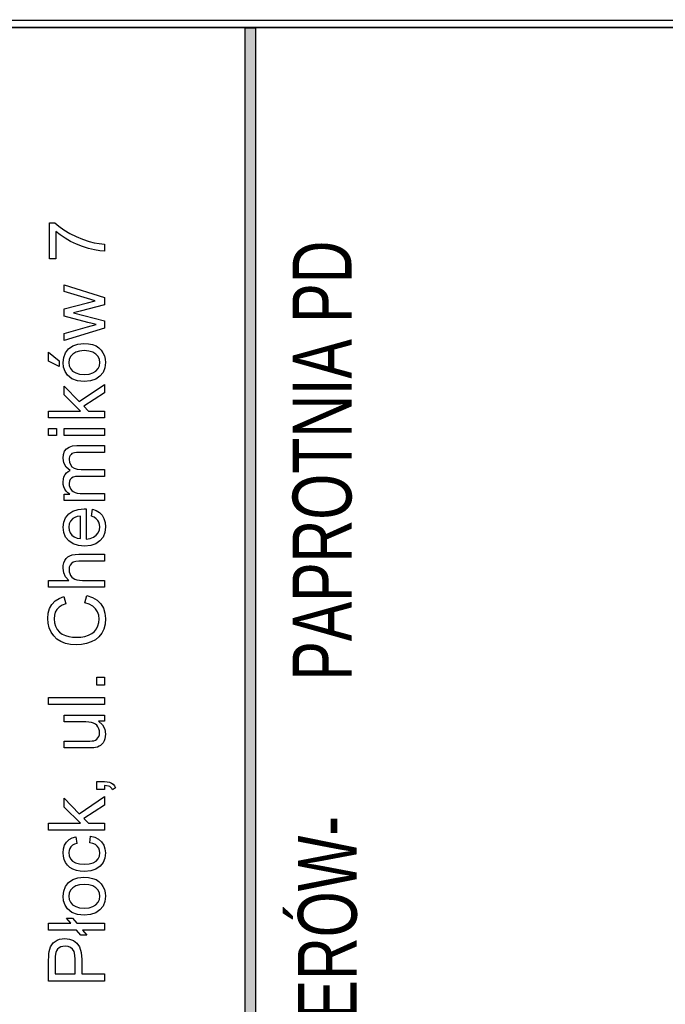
# Model space of a CAD drawing. Header units: millimetres. Extents: x 0 to 6566002, y 0 to 5716629.
# Tile 57 of 99: x 6564015 to 6564040, y 5716321 to 5716359. Entities that reach past the tile are written whole.
import ezdxf

# ---------------------------------------------------------------- set-up
doc = ezdxf.new("R2010")
doc.units = ezdxf.units.MM
doc.layers.add('Opisy', color=1, linetype='Continuous')
doc.styles.add('BIKWYM', font='BIKROMSW.SHX', dxfattribs={"width": 0.8, "oblique": 15})

msp = doc.modelspace()

# ---------------------------------------------------------------- linework, layer by layer
at = {"color": 0, "linetype": 'Continuous', "const_width": 0.0559}
for points in [[(6563989.43, 5716285.861), (6563989.43, 5716359.35), (6564083.682, 5716359.35), (6564083.682, 5716285.861)], [(6563989.709, 5716286.14), (6563989.709, 5716359.071), (6564083.403, 5716359.071), (6564083.403, 5716286.14)], [(6564023.895, 5716286.17), (6564023.895, 5716359.049), (6564023.471, 5716359.049), (6564023.471, 5716286.17)]]:
    msp.add_lwpolyline(points, close=True, dxfattribs=at)
at = {"color": 0, "linetype": 'Continuous'}
msp.add_solid([(6564023.895, 5716286.17), (6564023.895, 5716359.049), (6564023.471, 5716286.17), (6564023.471, 5716359.049)], dxfattribs=at)
at = {"layer": 'Opisy', "color": 0, "linetype": 'ByBlock', "ltscale": 100}
for p, q in [((6564015.823, 5716350.02), (6564015.823, 5716351.435)), ((6564015.823, 5716351.435), (6564016.031, 5716351.435)), ((6564016.031, 5716351.435), (6564016.196, 5716351.296)), ((6564016.247, 5716350.957), (6564016.081, 5716351.091)), ((6564016.081, 5716351.091), (6564016.081, 5716350.02)), ((6564016.196, 5716351.296), (6564016.392, 5716351.159)), ((6564016.438, 5716350.829), (6564016.247, 5716350.957)), ((6564016.392, 5716351.159), (6564016.622, 5716351.021)), ((6564016.622, 5716351.021), (6564016.869, 5716350.895)), ((6564016.652, 5716350.705), (6564016.438, 5716350.829)), ((6564016.881, 5716350.594), (6564016.652, 5716350.705)), ((6564016.869, 5716350.895), (6564017.122, 5716350.789)), ((6564017.116, 5716350.501), (6564016.881, 5716350.594)), ((6564017.122, 5716350.789), (6564017.379, 5716350.705)), ((6564017.379, 5716350.705), (6564017.568, 5716350.657)), ((6564017.568, 5716350.657), (6564017.768, 5716350.623)), ((6564017.768, 5716350.623), (6564017.98, 5716350.602)), ((6564017.98, 5716350.602), (6564017.98, 5716350.326)), ((6564017.356, 5716350.427), (6564017.116, 5716350.501)), ((6564017.588, 5716350.373), (6564017.356, 5716350.427)), ((6564017.796, 5716350.339), (6564017.588, 5716350.373)), ((6564017.98, 5716350.326), (6564017.796, 5716350.339)), ((6564016.081, 5716350.02), (6564015.823, 5716350.02)), ((6564016.397, 5716348.742), (6564016.397, 5716349.003)), ((6564016.397, 5716349.003), (6564017.98, 5716348.508)), ((6564017.312, 5716348.471), (6564016.397, 5716348.742)), ((6564016.397, 5716348.064), (6564017.315, 5716348.301)), ((6564017.618, 5716348.38), (6564017.312, 5716348.471)), ((6564017.315, 5716348.301), (6564017.618, 5716348.38)), ((6564017.98, 5716348.508), (6564017.98, 5716348.23)), ((6564016.397, 5716347.788), (6564016.397, 5716348.064)), ((6564017.032, 5716347.978), (6564016.762, 5716347.916)), ((6564016.762, 5716347.916), (6564017.98, 5716347.596)), ((6564017.98, 5716348.23), (6564017.032, 5716347.978)), ((6564017.324, 5716347.536), (6564016.397, 5716347.788)), ((6564017.494, 5716347.493), (6564017.324, 5716347.536)), ((6564017.603, 5716347.466), (6564017.494, 5716347.493)), ((6564017.98, 5716347.596), (6564017.98, 5716347.316)), ((6564016.397, 5716347.109), (6564017.311, 5716347.36)), ((6564017.98, 5716347.316), (6564016.397, 5716346.831)), ((6564016.397, 5716346.831), (6564016.397, 5716347.109)), ((6564017.311, 5716347.36), (6564017.651, 5716347.454)), ((6564017.651, 5716347.454), (6564017.603, 5716347.466)), ((6564015.782, 5716346.017), (6564015.782, 5716346.369)), ((6564015.782, 5716346.369), (6564016.2, 5716346.041)), ((6564016.384, 5716346.172), (6564016.456, 5716346.35)), ((6564016.456, 5716346.35), (6564016.575, 5716346.501)), ((6564016.575, 5716346.501), (6564016.735, 5716346.617)), ((6564016.851, 5716346.374), (6564016.734, 5716346.299)), ((6564016.735, 5716346.617), (6564016.932, 5716346.686)), ((6564016.999, 5716346.418), (6564016.851, 5716346.374)), ((6564016.932, 5716346.686), (6564017.166, 5716346.709)), ((6564017.179, 5716346.433), (6564016.999, 5716346.418)), ((6564017.166, 5716346.709), (6564017.355, 5716346.698)), ((6564017.369, 5716346.418), (6564017.179, 5716346.433)), ((6564017.355, 5716346.698), (6564017.515, 5716346.668)), ((6564017.524, 5716346.374), (6564017.369, 5716346.418)), ((6564017.515, 5716346.668), (6564017.647, 5716346.617)), ((6564017.643, 5716346.3), (6564017.524, 5716346.374)), ((6564017.647, 5716346.617), (6564017.755, 5716346.547)), ((6564017.755, 5716346.547), (6564017.846, 5716346.458)), ((6564017.846, 5716346.458), (6564017.919, 5716346.35)), ((6564017.919, 5716346.35), (6564017.973, 5716346.23)), ((6564016.2, 5716345.818), (6564015.782, 5716346.017)), ((6564016.2, 5716346.041), (6564016.2, 5716345.818)), ((6564016.36, 5716345.968), (6564016.384, 5716346.172)), ((6564016.38, 5716345.782), (6564016.36, 5716345.968)), ((6564016.6, 5716346.093), (6564016.583, 5716345.968)), ((6564016.583, 5716345.968), (6564016.6, 5716345.841)), ((6564016.65, 5716346.203), (6564016.6, 5716346.093)), ((6564016.734, 5716346.299), (6564016.65, 5716346.203)), ((6564017.727, 5716346.204), (6564017.643, 5716346.3)), ((6564017.778, 5716346.093), (6564017.727, 5716346.204)), ((6564017.795, 5716345.968), (6564017.778, 5716346.093)), ((6564017.778, 5716345.841), (6564017.795, 5716345.968)), ((6564017.973, 5716346.23), (6564018.005, 5716346.102)), ((6564018.016, 5716345.968), (6564017.992, 5716345.76)), ((6564018.005, 5716346.102), (6564018.016, 5716345.968)), ((6564016.439, 5716345.616), (6564016.38, 5716345.782)), ((6564016.537, 5716345.47), (6564016.439, 5716345.616)), ((6564016.6, 5716345.841), (6564016.65, 5716345.73)), ((6564016.65, 5716345.73), (6564016.733, 5716345.634)), ((6564016.733, 5716345.634), (6564016.851, 5716345.56)), ((6564017.526, 5716345.56), (6564017.643, 5716345.634)), ((6564017.643, 5716345.634), (6564017.728, 5716345.73)), ((6564017.728, 5716345.73), (6564017.778, 5716345.841)), ((6564017.921, 5716345.581), (6564017.802, 5716345.43)), ((6564017.992, 5716345.76), (6564017.921, 5716345.581)), ((6564016.703, 5716345.334), (6564016.537, 5716345.47)), ((6564016.92, 5716345.252), (6564016.703, 5716345.334)), ((6564016.851, 5716345.56), (6564017.002, 5716345.516)), ((6564017.188, 5716345.225), (6564016.92, 5716345.252)), ((6564017.002, 5716345.516), (6564017.188, 5716345.501)), ((6564017.188, 5716345.501), (6564017.374, 5716345.516)), ((6564017.435, 5716345.248), (6564017.188, 5716345.225)), ((6564017.374, 5716345.516), (6564017.526, 5716345.56)), ((6564017.639, 5716345.316), (6564017.435, 5716345.248)), ((6564017.802, 5716345.43), (6564017.639, 5716345.316)), ((6564016.397, 5716344.703), (6564016.397, 5716345.05)), ((6564016.397, 5716345.05), (6564016.984, 5716344.445)), ((6564016.984, 5716344.445), (6564017.98, 5716345.112)), ((6564017.98, 5716345.112), (6564017.98, 5716344.781)), ((6564017.04, 5716344.068), (6564016.397, 5716344.703)), ((6564017.98, 5716344.781), (6564017.17, 5716344.258)), ((6564015.794, 5716343.8), (6564015.794, 5716344.068)), ((6564015.794, 5716344.068), (6564017.04, 5716344.068)), ((6564017.17, 5716344.258), (6564017.352, 5716344.068)), ((6564017.352, 5716344.068), (6564017.98, 5716344.068)), ((6564017.98, 5716344.068), (6564017.98, 5716343.8)), ((6564017.98, 5716343.8), (6564015.794, 5716343.8)), ((6564015.794, 5716343.121), (6564015.794, 5716343.39)), ((6564015.794, 5716343.39), (6564016.103, 5716343.39)), ((6564016.103, 5716343.39), (6564016.103, 5716343.121)), ((6564016.397, 5716343.121), (6564016.397, 5716343.39)), ((6564016.397, 5716343.39), (6564017.98, 5716343.39)), ((6564017.98, 5716343.39), (6564017.98, 5716343.121)), ((6564016.103, 5716343.121), (6564015.794, 5716343.121)), ((6564017.98, 5716343.121), (6564016.397, 5716343.121)), ((6564016.375, 5716342.378), (6564016.419, 5716342.498)), ((6564016.419, 5716342.498), (6564016.491, 5716342.595)), ((6564016.491, 5716342.595), (6564016.594, 5716342.665)), ((6564016.594, 5716342.665), (6564016.728, 5716342.707)), ((6564016.728, 5716342.707), (6564016.893, 5716342.722)), ((6564016.893, 5716342.722), (6564017.98, 5716342.722)), ((6564017.98, 5716342.722), (6564017.98, 5716342.455)), ((6564016.36, 5716342.232), (6564016.375, 5716342.378)), ((6564016.391, 5716342.044), (6564016.36, 5716342.232)), ((6564016.598, 5716342.232), (6564016.593, 5716342.173)), ((6564016.593, 5716342.173), (6564016.605, 5716342.068)), ((6564016.612, 5716342.286), (6564016.598, 5716342.232)), ((6564016.636, 5716342.334), (6564016.612, 5716342.286)), ((6564016.668, 5716342.375), (6564016.636, 5716342.334)), ((6564016.706, 5716342.406), (6564016.668, 5716342.375)), ((6564016.75, 5716342.429), (6564016.706, 5716342.406)), ((6564016.808, 5716342.443), (6564016.75, 5716342.429)), ((6564016.885, 5716342.452), (6564016.808, 5716342.443)), ((6564016.982, 5716342.455), (6564016.885, 5716342.452)), ((6564017.98, 5716342.455), (6564016.982, 5716342.455)), ((6564016.484, 5716341.881), (6564016.391, 5716342.044)), ((6564016.638, 5716341.743), (6564016.484, 5716341.881)), ((6564016.557, 5716341.705), (6564016.638, 5716341.743)), ((6564016.605, 5716342.068), (6564016.643, 5716341.975)), ((6564016.643, 5716341.975), (6564016.705, 5716341.896)), ((6564016.705, 5716341.896), (6564016.793, 5716341.834)), ((6564016.793, 5716341.834), (6564016.912, 5716341.797)), ((6564016.912, 5716341.797), (6564017.06, 5716341.785)), ((6564017.06, 5716341.785), (6564017.98, 5716341.785)), ((6564017.98, 5716341.785), (6564017.98, 5716341.517)), ((6564016.36, 5716341.297), (6564016.369, 5716341.407)), ((6564016.369, 5716341.407), (6564016.393, 5716341.503)), ((6564016.393, 5716341.503), (6564016.434, 5716341.585)), ((6564016.434, 5716341.585), (6564016.489, 5716341.652)), ((6564016.489, 5716341.652), (6564016.557, 5716341.705)), ((6564016.633, 5716341.398), (6564016.603, 5716341.327)), ((6564016.683, 5716341.451), (6564016.633, 5716341.398)), ((6564016.752, 5716341.488), (6564016.683, 5716341.451)), ((6564016.842, 5716341.51), (6564016.752, 5716341.488)), ((6564016.951, 5716341.517), (6564016.842, 5716341.51)), ((6564017.98, 5716341.517), (6564016.951, 5716341.517)), ((6564016.368, 5716341.195), (6564016.36, 5716341.297)), ((6564016.392, 5716341.101), (6564016.368, 5716341.195)), ((6564016.432, 5716341.015), (6564016.392, 5716341.101)), ((6564016.484, 5716340.938), (6564016.432, 5716341.015)), ((6564016.603, 5716341.327), (6564016.593, 5716341.236)), ((6564016.593, 5716341.236), (6564016.6, 5716341.163)), ((6564016.6, 5716341.163), (6564016.62, 5716341.093)), ((6564016.62, 5716341.093), (6564016.653, 5716341.027)), ((6564016.653, 5716341.027), (6564016.699, 5716340.969)), ((6564016.699, 5716340.969), (6564016.757, 5716340.922)), ((6564016.397, 5716340.576), (6564016.397, 5716340.816)), ((6564016.397, 5716340.816), (6564016.618, 5716340.816)), ((6564017.98, 5716340.576), (6564016.397, 5716340.576)), ((6564016.546, 5716340.871), (6564016.484, 5716340.938)), ((6564016.618, 5716340.816), (6564016.546, 5716340.871)), ((6564016.757, 5716340.922), (6564016.827, 5716340.888)), ((6564016.827, 5716340.888), (6564016.915, 5716340.864)), ((6564016.915, 5716340.864), (6564017.026, 5716340.849)), ((6564017.026, 5716340.849), (6564017.158, 5716340.845)), ((6564017.158, 5716340.845), (6564017.98, 5716340.845)), ((6564017.98, 5716340.845), (6564017.98, 5716340.576)), ((6564016.74, 5716340.159), (6564016.943, 5716340.226)), ((6564016.943, 5716340.226), (6564017.185, 5716340.248)), ((6564017.185, 5716340.248), (6564017.204, 5716340.248)), ((6564017.204, 5716340.248), (6564017.228, 5716340.247)), ((6564017.228, 5716340.247), (6564017.257, 5716340.247)), ((6564017.257, 5716340.247), (6564017.257, 5716339.066)), ((6564017.47, 5716339.962), (6564017.504, 5716340.239)), ((6564017.504, 5716340.239), (6564017.654, 5716340.183)), ((6564017.654, 5716340.183), (6564017.78, 5716340.102)), ((6564016.385, 5716339.727), (6564016.457, 5716339.9)), ((6564016.457, 5716339.9), (6564016.577, 5716340.047)), ((6564016.577, 5716340.047), (6564016.74, 5716340.159)), ((6564016.737, 5716339.863), (6564016.65, 5716339.769)), ((6564016.814, 5716339.912), (6564016.737, 5716339.863)), ((6564016.914, 5716339.946), (6564016.814, 5716339.912)), ((6564017.036, 5716339.965), (6564016.914, 5716339.946)), ((6564017.036, 5716339.081), (6564017.036, 5716339.965)), ((6564017.573, 5716339.916), (6564017.47, 5716339.962)), ((6564017.656, 5716339.861), (6564017.573, 5716339.916)), ((6564017.717, 5716339.796), (6564017.656, 5716339.861)), ((6564017.761, 5716339.722), (6564017.717, 5716339.796)), ((6564017.78, 5716340.102), (6564017.882, 5716339.996)), ((6564017.882, 5716339.996), (6564017.956, 5716339.867)), ((6564017.956, 5716339.867), (6564018.001, 5716339.716)), ((6564016.36, 5716339.528), (6564016.385, 5716339.727)), ((6564016.385, 5716339.323), (6564016.36, 5716339.528)), ((6564016.599, 5716339.659), (6564016.581, 5716339.531)), ((6564016.581, 5716339.531), (6564016.595, 5716339.414)), ((6564016.595, 5716339.414), (6564016.636, 5716339.311)), ((6564016.65, 5716339.769), (6564016.599, 5716339.659)), ((6564017.733, 5716339.309), (6564017.78, 5716339.419)), ((6564017.786, 5716339.638), (6564017.761, 5716339.722)), ((6564017.78, 5716339.419), (6564017.795, 5716339.544)), ((6564017.795, 5716339.544), (6564017.786, 5716339.638)), ((6564018.016, 5716339.543), (6564017.992, 5716339.327)), ((6564018.001, 5716339.716), (6564018.016, 5716339.543)), ((6564016.459, 5716339.145), (6564016.385, 5716339.323)), ((6564016.581, 5716338.994), (6564016.459, 5716339.145)), ((6564016.636, 5716339.311), (6564016.705, 5716339.22)), ((6564016.705, 5716339.22), (6564016.797, 5716339.149)), ((6564016.797, 5716339.149), (6564016.907, 5716339.102)), ((6564016.907, 5716339.102), (6564017.036, 5716339.081)), ((6564017.257, 5716339.066), (6564017.417, 5716339.089)), ((6564017.417, 5716339.089), (6564017.55, 5716339.138)), ((6564017.55, 5716339.138), (6564017.656, 5716339.214)), ((6564017.656, 5716339.214), (6564017.733, 5716339.309)), ((6564017.921, 5716339.144), (6564017.802, 5716338.992)), ((6564017.992, 5716339.327), (6564017.921, 5716339.144)), ((6564016.748, 5716338.88), (6564016.581, 5716338.994)), ((6564016.955, 5716338.811), (6564016.748, 5716338.88)), ((6564017.202, 5716338.788), (6564016.955, 5716338.811)), ((6564017.44, 5716338.811), (6564017.202, 5716338.788)), ((6564017.64, 5716338.879), (6564017.44, 5716338.811)), ((6564017.802, 5716338.992), (6564017.64, 5716338.879)), ((6564016.43, 5716338.228), (6564016.482, 5716338.306)), ((6564016.482, 5716338.306), (6564016.546, 5716338.368)), ((6564016.546, 5716338.368), (6564016.622, 5716338.413)), ((6564016.622, 5716338.413), (6564016.715, 5716338.444)), ((6564016.715, 5716338.444), (6564016.834, 5716338.463)), ((6564016.834, 5716338.463), (6564016.976, 5716338.469)), ((6564016.976, 5716338.469), (6564017.98, 5716338.469)), ((6564017.98, 5716338.469), (6564017.98, 5716338.201)), ((6564016.36, 5716337.922), (6564016.368, 5716338.034)), ((6564016.385, 5716337.742), (6564016.36, 5716337.922)), ((6564016.368, 5716338.034), (6564016.392, 5716338.136)), ((6564016.392, 5716338.136), (6564016.43, 5716338.228)), ((6564016.602, 5716337.965), (6564016.592, 5716337.867)), ((6564016.592, 5716337.867), (6564016.598, 5716337.789)), ((6564016.633, 5716338.048), (6564016.602, 5716337.965)), ((6564016.684, 5716338.114), (6564016.633, 5716338.048)), ((6564016.757, 5716338.162), (6564016.684, 5716338.114)), ((6564016.854, 5716338.191), (6564016.757, 5716338.162)), ((6564016.976, 5716338.201), (6564016.854, 5716338.191)), ((6564017.98, 5716338.201), (6564016.976, 5716338.201)), ((6564016.457, 5716337.584), (6564016.385, 5716337.742)), ((6564016.578, 5716337.448), (6564016.457, 5716337.584)), ((6564016.598, 5716337.789), (6564016.619, 5716337.714)), ((6564016.619, 5716337.714), (6564016.654, 5716337.642)), ((6564016.654, 5716337.642), (6564016.7, 5716337.579)), ((6564016.7, 5716337.579), (6564016.756, 5716337.529)), ((6564016.756, 5716337.529), (6564016.822, 5716337.493)), ((6564016.822, 5716337.493), (6564016.901, 5716337.468)), ((6564015.794, 5716337.18), (6564015.794, 5716337.448)), ((6564015.794, 5716337.448), (6564016.578, 5716337.448)), ((6564017.98, 5716337.18), (6564015.794, 5716337.18)), ((6564016.901, 5716337.468), (6564016.998, 5716337.453)), ((6564016.998, 5716337.453), (6564017.114, 5716337.448)), ((6564017.114, 5716337.448), (6564017.98, 5716337.448)), ((6564017.98, 5716337.448), (6564017.98, 5716337.18)), ((6564016.05, 5716336.643), (6564016.207, 5716336.746)), ((6564016.207, 5716336.746), (6564016.394, 5716336.82)), ((6564016.394, 5716336.82), (6564016.461, 5716336.536)), ((6564017.213, 5716336.568), (6564017.287, 5716336.858)), ((6564017.287, 5716336.858), (6564017.505, 5716336.781)), ((6564017.505, 5716336.781), (6564017.686, 5716336.672)), ((6564015.775, 5716336.164), (6564015.831, 5716336.348)), ((6564015.831, 5716336.348), (6564015.924, 5716336.508)), ((6564015.924, 5716336.508), (6564016.05, 5716336.643)), ((6564016.2, 5716336.404), (6564016.113, 5716336.315)), ((6564016.316, 5716336.477), (6564016.2, 5716336.404)), ((6564016.461, 5716336.536), (6564016.316, 5716336.477)), ((6564017.382, 5716336.516), (6564017.213, 5716336.568)), ((6564017.521, 5716336.44), (6564017.382, 5716336.516)), ((6564017.63, 5716336.34), (6564017.521, 5716336.44)), ((6564017.707, 5716336.219), (6564017.63, 5716336.34)), ((6564017.686, 5716336.672), (6564017.83, 5716336.53)), ((6564017.83, 5716336.53), (6564017.934, 5716336.361)), ((6564017.934, 5716336.361), (6564017.996, 5716336.168)), ((6564015.757, 5716335.957), (6564015.775, 5716336.164)), ((6564015.771, 5716335.769), (6564015.757, 5716335.957)), ((6564016.016, 5716336.089), (6564016.004, 5716335.951)), ((6564016.004, 5716335.951), (6564016.018, 5716335.792)), ((6564016.053, 5716336.21), (6564016.016, 5716336.089)), ((6564016.113, 5716336.315), (6564016.053, 5716336.21)), ((6564017.754, 5716336.082), (6564017.707, 5716336.219)), ((6564017.77, 5716335.929), (6564017.754, 5716336.082)), ((6564017.996, 5716336.168), (6564018.017, 5716335.952)), ((6564018.017, 5716335.952), (6564018.001, 5716335.731)), ((6564015.815, 5716335.593), (6564015.771, 5716335.769)), ((6564015.889, 5716335.427), (6564015.815, 5716335.593)), ((6564016.018, 5716335.792), (6564016.058, 5716335.652)), ((6564016.058, 5716335.652), (6564016.125, 5716335.53)), ((6564017.586, 5716335.453), (6564017.667, 5716335.557)), ((6564017.667, 5716335.557), (6564017.724, 5716335.675)), ((6564017.724, 5716335.675), (6564017.758, 5716335.799)), ((6564017.758, 5716335.799), (6564017.77, 5716335.929)), ((6564018.001, 5716335.731), (6564017.953, 5716335.54)), ((6564015.99, 5716335.279), (6564015.889, 5716335.427)), ((6564016.119, 5716335.155), (6564015.99, 5716335.279)), ((6564016.125, 5716335.53), (6564016.215, 5716335.428)), ((6564016.215, 5716335.428), (6564016.323, 5716335.349)), ((6564016.323, 5716335.349), (6564016.45, 5716335.292)), ((6564016.45, 5716335.292), (6564016.586, 5716335.254)), ((6564016.586, 5716335.254), (6564016.726, 5716335.231)), ((6564016.726, 5716335.231), (6564016.869, 5716335.223)), ((6564016.869, 5716335.223), (6564017.047, 5716335.232)), ((6564017.047, 5716335.232), (6564017.209, 5716335.259)), ((6564017.209, 5716335.259), (6564017.356, 5716335.304)), ((6564017.356, 5716335.304), (6564017.483, 5716335.369)), ((6564017.483, 5716335.369), (6564017.586, 5716335.453)), ((6564017.763, 5716335.242), (6564017.624, 5716335.129)), ((6564017.874, 5716335.378), (6564017.763, 5716335.242)), ((6564017.953, 5716335.54), (6564017.874, 5716335.378)), ((6564016.275, 5716335.055), (6564016.119, 5716335.155)), ((6564016.454, 5716334.983), (6564016.275, 5716335.055)), ((6564016.653, 5716334.94), (6564016.454, 5716334.983)), ((6564016.87, 5716334.925), (6564016.653, 5716334.94)), ((6564017.075, 5716334.938), (6564016.87, 5716334.925)), ((6564017.27, 5716334.977), (6564017.075, 5716334.938)), ((6564017.457, 5716335.041), (6564017.27, 5716334.977)), ((6564017.624, 5716335.129), (6564017.457, 5716335.041)), ((6564017.674, 5716333.354), (6564017.674, 5716333.659)), ((6564017.674, 5716333.659), (6564017.98, 5716333.659)), ((6564017.98, 5716333.659), (6564017.98, 5716333.354)), ((6564017.98, 5716333.354), (6564017.674, 5716333.354)), ((6564015.794, 5716332.593), (6564015.794, 5716332.862)), ((6564015.794, 5716332.862), (6564017.98, 5716332.862)), ((6564017.98, 5716332.862), (6564017.98, 5716332.593)), ((6564017.98, 5716332.593), (6564015.794, 5716332.593)), ((6564016.397, 5716331.91), (6564016.397, 5716332.179)), ((6564016.397, 5716332.179), (6564017.98, 5716332.179)), ((6564017.98, 5716332.179), (6564017.98, 5716331.939)), ((6564017.245, 5716331.91), (6564016.397, 5716331.91)), ((6564017.369, 5716331.905), (6564017.245, 5716331.91)), ((6564017.472, 5716331.891), (6564017.369, 5716331.905)), ((6564017.554, 5716331.866), (6564017.472, 5716331.891)), ((6564017.62, 5716331.83), (6564017.554, 5716331.866)), ((6564017.677, 5716331.78), (6564017.62, 5716331.83)), ((6564017.723, 5716331.716), (6564017.677, 5716331.78)), ((6564017.757, 5716331.644), (6564017.723, 5716331.716)), ((6564017.98, 5716331.939), (6564017.747, 5716331.939)), ((6564017.747, 5716331.939), (6564017.896, 5716331.801)), ((6564017.896, 5716331.801), (6564017.986, 5716331.633)), ((6564017.724, 5716331.287), (6564017.758, 5716331.346)), ((6564017.778, 5716331.569), (6564017.757, 5716331.644)), ((6564017.758, 5716331.346), (6564017.778, 5716331.414)), ((6564017.784, 5716331.49), (6564017.778, 5716331.569)), ((6564017.778, 5716331.414), (6564017.784, 5716331.49)), ((6564017.986, 5716331.633), (6564018.016, 5716331.436)), ((6564018.01, 5716331.345), (6564017.992, 5716331.257)), ((6564018.016, 5716331.436), (6564018.01, 5716331.345)), ((6564016.397, 5716330.895), (6564016.397, 5716331.163)), ((6564016.397, 5716331.163), (6564017.275, 5716331.163)), ((6564017.275, 5716331.163), (6564017.4, 5716331.165)), ((6564017.4, 5716331.165), (6564017.494, 5716331.171)), ((6564017.494, 5716331.171), (6564017.558, 5716331.179)), ((6564017.558, 5716331.179), (6564017.624, 5716331.203)), ((6564017.624, 5716331.203), (6564017.679, 5716331.239)), ((6564017.703, 5716330.931), (6564017.628, 5716330.911)), ((6564017.679, 5716331.239), (6564017.724, 5716331.287)), ((6564017.769, 5716330.959), (6564017.703, 5716330.931)), ((6564017.827, 5716330.994), (6564017.769, 5716330.959)), ((6564017.878, 5716331.04), (6564017.827, 5716330.994)), ((6564017.923, 5716331.1), (6564017.878, 5716331.04)), ((6564017.962, 5716331.174), (6564017.923, 5716331.1)), ((6564017.992, 5716331.257), (6564017.962, 5716331.174)), ((6564017.377, 5716330.895), (6564016.397, 5716330.895)), ((6564017.482, 5716330.897), (6564017.377, 5716330.895)), ((6564017.565, 5716330.902), (6564017.482, 5716330.897)), ((6564017.628, 5716330.911), (6564017.565, 5716330.902)), ((6564017.674, 5716329.274), (6564017.674, 5716329.58)), ((6564017.674, 5716329.58), (6564017.98, 5716329.58)), ((6564017.98, 5716329.58), (6564018.085, 5716329.573)), ((6564018.063, 5716329.419), (6564017.98, 5716329.426)), ((6564017.98, 5716329.426), (6564017.98, 5716329.274)), ((6564018.133, 5716329.404), (6564018.063, 5716329.419)), ((6564018.085, 5716329.573), (6564018.176, 5716329.553)), ((6564018.188, 5716329.381), (6564018.133, 5716329.404)), ((6564018.176, 5716329.553), (6564018.252, 5716329.52)), ((6564018.252, 5716329.52), (6564018.316, 5716329.473)), ((6564018.316, 5716329.473), (6564018.369, 5716329.409)), ((6564018.369, 5716329.409), (6564018.412, 5716329.331)), ((6564017.98, 5716329.274), (6564017.674, 5716329.274)), ((6564018.232, 5716329.35), (6564018.188, 5716329.381)), ((6564018.269, 5716329.308), (6564018.232, 5716329.35)), ((6564018.297, 5716329.256), (6564018.269, 5716329.308)), ((6564018.412, 5716329.331), (6564018.297, 5716329.256)), ((6564016.397, 5716328.582), (6564016.397, 5716328.929)), ((6564016.397, 5716328.929), (6564016.984, 5716328.324)), ((6564016.984, 5716328.324), (6564017.98, 5716328.991)), ((6564017.98, 5716328.66), (6564017.17, 5716328.137)), ((6564017.98, 5716328.991), (6564017.98, 5716328.66)), ((6564017.04, 5716327.947), (6564016.397, 5716328.582)), ((6564015.794, 5716327.679), (6564015.794, 5716327.947)), ((6564015.794, 5716327.947), (6564017.04, 5716327.947)), ((6564017.17, 5716328.137), (6564017.352, 5716327.947)), ((6564017.352, 5716327.947), (6564017.98, 5716327.947)), ((6564017.98, 5716327.947), (6564017.98, 5716327.679)), ((6564017.98, 5716327.679), (6564015.794, 5716327.679)), ((6564016.375, 5716326.952), (6564016.419, 5716327.092)), ((6564016.419, 5716327.092), (6564016.491, 5716327.212)), ((6564016.491, 5716327.212), (6564016.59, 5716327.308)), ((6564016.59, 5716327.308), (6564016.714, 5716327.378)), ((6564016.724, 5716327.086), (6564016.662, 5716327.03)), ((6564016.714, 5716327.378), (6564016.862, 5716327.423)), ((6564016.804, 5716327.13), (6564016.724, 5716327.086)), ((6564016.902, 5716327.161), (6564016.804, 5716327.13)), ((6564016.862, 5716327.423), (6564016.902, 5716327.161)), ((6564017.4, 5716327.184), (6564017.434, 5716327.447)), ((6564017.522, 5716327.156), (6564017.4, 5716327.184)), ((6564017.434, 5716327.447), (6564017.603, 5716327.404)), ((6564017.622, 5716327.112), (6564017.522, 5716327.156)), ((6564017.603, 5716327.404), (6564017.745, 5716327.33)), ((6564017.698, 5716327.05), (6564017.622, 5716327.112)), ((6564017.745, 5716327.33), (6564017.861, 5716327.226)), ((6564017.861, 5716327.226), (6564017.947, 5716327.098)), ((6564017.947, 5716327.098), (6564017.998, 5716326.952)), ((6564016.36, 5716326.79), (6564016.375, 5716326.952)), ((6564016.371, 5716326.657), (6564016.36, 5716326.79)), ((6564016.59, 5716326.886), (6564016.581, 5716326.801)), ((6564016.581, 5716326.801), (6564016.597, 5716326.674)), ((6564016.617, 5716326.962), (6564016.59, 5716326.886)), ((6564016.662, 5716327.03), (6564016.617, 5716326.962)), ((6564017.752, 5716326.973), (6564017.698, 5716327.05)), ((6564017.784, 5716326.885), (6564017.752, 5716326.973)), ((6564017.779, 5716326.663), (6564017.795, 5716326.786)), ((6564017.795, 5716326.786), (6564017.784, 5716326.885)), ((6564018.016, 5716326.788), (6564017.992, 5716326.586)), ((6564017.998, 5716326.952), (6564018.016, 5716326.788)), ((6564016.403, 5716326.531), (6564016.371, 5716326.657)), ((6564016.457, 5716326.412), (6564016.403, 5716326.531)), ((6564016.531, 5716326.306), (6564016.457, 5716326.412)), ((6564016.597, 5716326.674), (6564016.646, 5716326.564)), ((6564016.646, 5716326.564), (6564016.727, 5716326.471)), ((6564016.727, 5716326.471), (6564016.842, 5716326.4)), ((6564016.842, 5716326.4), (6564016.996, 5716326.358)), ((6564016.996, 5716326.358), (6564017.186, 5716326.344)), ((6564017.186, 5716326.344), (6564017.38, 5716326.358)), ((6564017.38, 5716326.358), (6564017.535, 5716326.399)), ((6564017.535, 5716326.399), (6564017.651, 5716326.467)), ((6564017.651, 5716326.467), (6564017.731, 5716326.556)), ((6564017.731, 5716326.556), (6564017.779, 5716326.663)), ((6564017.921, 5716326.412), (6564017.803, 5716326.266)), ((6564017.992, 5716326.586), (6564017.921, 5716326.412)), ((6564016.628, 5716326.22), (6564016.531, 5716326.306)), ((6564016.745, 5716326.153), (6564016.628, 5716326.22)), ((6564016.881, 5716326.106), (6564016.745, 5716326.153)), ((6564017.03, 5716326.078), (6564016.881, 5716326.106)), ((6564017.194, 5716326.068), (6564017.03, 5716326.078)), ((6564017.438, 5716326.09), (6564017.194, 5716326.068)), ((6564017.641, 5716326.156), (6564017.438, 5716326.09)), ((6564017.803, 5716326.266), (6564017.641, 5716326.156)), ((6564016.456, 5716325.477), (6564016.575, 5716325.629)), ((6564016.575, 5716325.629), (6564016.735, 5716325.744)), ((6564016.735, 5716325.744), (6564016.932, 5716325.813)), ((6564016.999, 5716325.545), (6564016.851, 5716325.501)), ((6564016.932, 5716325.813), (6564017.166, 5716325.836)), ((6564017.179, 5716325.56), (6564016.999, 5716325.545)), ((6564017.166, 5716325.836), (6564017.355, 5716325.826)), ((6564017.369, 5716325.545), (6564017.179, 5716325.56)), ((6564017.355, 5716325.826), (6564017.515, 5716325.795)), ((6564017.524, 5716325.501), (6564017.369, 5716325.545)), ((6564017.515, 5716325.795), (6564017.647, 5716325.744)), ((6564017.647, 5716325.744), (6564017.755, 5716325.674)), ((6564017.755, 5716325.674), (6564017.846, 5716325.585)), ((6564017.846, 5716325.585), (6564017.919, 5716325.477)), ((6564016.36, 5716325.095), (6564016.384, 5716325.299)), ((6564016.384, 5716325.299), (6564016.456, 5716325.477)), ((6564016.6, 5716325.22), (6564016.583, 5716325.095)), ((6564016.65, 5716325.33), (6564016.6, 5716325.22)), ((6564016.734, 5716325.427), (6564016.65, 5716325.33)), ((6564016.851, 5716325.501), (6564016.734, 5716325.427)), ((6564017.643, 5716325.428), (6564017.524, 5716325.501)), ((6564017.727, 5716325.332), (6564017.643, 5716325.428)), ((6564017.778, 5716325.221), (6564017.727, 5716325.332)), ((6564017.795, 5716325.095), (6564017.778, 5716325.221)), ((6564017.919, 5716325.477), (6564017.973, 5716325.357)), ((6564017.973, 5716325.357), (6564018.005, 5716325.229)), ((6564018.005, 5716325.229), (6564018.016, 5716325.095)), ((6564016.38, 5716324.909), (6564016.36, 5716325.095)), ((6564016.439, 5716324.743), (6564016.38, 5716324.909)), ((6564016.583, 5716325.095), (6564016.6, 5716324.968)), ((6564016.6, 5716324.968), (6564016.65, 5716324.857)), ((6564016.65, 5716324.857), (6564016.733, 5716324.761)), ((6564017.643, 5716324.761), (6564017.728, 5716324.857)), ((6564017.728, 5716324.857), (6564017.778, 5716324.968)), ((6564017.778, 5716324.968), (6564017.795, 5716325.095)), ((6564017.992, 5716324.887), (6564017.921, 5716324.708)), ((6564018.016, 5716325.095), (6564017.992, 5716324.887)), ((6564016.537, 5716324.597), (6564016.439, 5716324.743)), ((6564016.703, 5716324.461), (6564016.537, 5716324.597)), ((6564016.92, 5716324.379), (6564016.703, 5716324.461)), ((6564016.733, 5716324.761), (6564016.851, 5716324.687)), ((6564016.851, 5716324.687), (6564017.002, 5716324.643)), ((6564017.002, 5716324.643), (6564017.188, 5716324.628)), ((6564017.188, 5716324.628), (6564017.374, 5716324.643)), ((6564017.374, 5716324.643), (6564017.526, 5716324.687)), ((6564017.639, 5716324.443), (6564017.435, 5716324.375)), ((6564017.526, 5716324.687), (6564017.643, 5716324.761)), ((6564017.802, 5716324.557), (6564017.639, 5716324.443)), ((6564017.921, 5716324.708), (6564017.802, 5716324.557)), ((6564015.794, 5716323.771), (6564015.794, 5716324.038)), ((6564015.794, 5716324.038), (6564016.662, 5716324.038)), ((6564016.662, 5716324.038), (6564016.49, 5716324.239)), ((6564016.49, 5716324.239), (6564016.724, 5716324.239)), ((6564016.724, 5716324.239), (6564016.896, 5716324.038)), ((6564016.896, 5716324.038), (6564017.98, 5716324.038)), ((6564017.188, 5716324.352), (6564016.92, 5716324.379)), ((6564017.435, 5716324.375), (6564017.188, 5716324.352)), ((6564017.98, 5716324.038), (6564017.98, 5716323.771)), ((6564016.888, 5716323.771), (6564015.794, 5716323.771)), ((6564017.053, 5716323.577), (6564016.888, 5716323.771)), ((6564017.124, 5716323.771), (6564017.288, 5716323.577)), ((6564017.98, 5716323.771), (6564017.124, 5716323.771)), ((6564015.917, 5716323.198), (6564015.974, 5716323.266)), ((6564015.974, 5716323.266), (6564016.044, 5716323.324)), ((6564016.044, 5716323.324), (6564016.128, 5716323.373)), ((6564016.128, 5716323.373), (6564016.221, 5716323.41)), ((6564016.221, 5716323.41), (6564016.321, 5716323.432)), ((6564016.321, 5716323.432), (6564016.426, 5716323.44)), ((6564016.426, 5716323.44), (6564016.603, 5716323.42)), ((6564016.603, 5716323.42), (6564016.76, 5716323.361)), ((6564016.76, 5716323.361), (6564016.898, 5716323.263)), ((6564016.898, 5716323.263), (6564017.005, 5716323.112)), ((6564017.288, 5716323.577), (6564017.053, 5716323.577)), ((6564015.803, 5716322.84), (6564015.815, 5716322.928)), ((6564015.815, 5716322.928), (6564015.838, 5716323.03)), ((6564015.838, 5716323.03), (6564015.872, 5716323.12)), ((6564015.872, 5716323.12), (6564015.917, 5716323.198)), ((6564016.071, 5716322.889), (6564016.061, 5716322.827)), ((6564016.1, 5716322.96), (6564016.071, 5716322.889)), ((6564016.142, 5716323.021), (6564016.1, 5716322.96)), ((6564016.2, 5716323.072), (6564016.142, 5716323.021)), ((6564016.27, 5716323.111), (6564016.2, 5716323.072)), ((6564016.348, 5716323.134), (6564016.27, 5716323.111)), ((6564016.435, 5716323.141), (6564016.348, 5716323.134)), ((6564016.552, 5716323.128), (6564016.435, 5716323.141)), ((6564016.65, 5716323.089), (6564016.552, 5716323.128)), ((6564016.729, 5716323.024), (6564016.65, 5716323.089)), ((6564016.787, 5716322.927), (6564016.729, 5716323.024)), ((6564016.822, 5716322.795), (6564016.787, 5716322.927)), ((6564017.005, 5716323.112), (6564017.07, 5716322.898)), ((6564017.07, 5716322.898), (6564017.091, 5716322.621)), ((6564015.794, 5716322.596), (6564015.796, 5716322.73)), ((6564015.794, 5716321.771), (6564015.794, 5716322.596)), ((6564015.796, 5716322.73), (6564015.803, 5716322.84)), ((6564016.054, 5716322.737), (6564016.052, 5716322.62)), ((6564016.052, 5716322.62), (6564016.052, 5716322.06)), ((6564016.061, 5716322.827), (6564016.054, 5716322.737)), ((6564016.833, 5716322.626), (6564016.822, 5716322.795)), ((6564016.833, 5716322.06), (6564016.833, 5716322.626)), ((6564017.091, 5716322.621), (6564017.091, 5716322.06)), ((6564017.98, 5716321.771), (6564015.794, 5716321.771)), ((6564016.052, 5716322.06), (6564016.833, 5716322.06)), ((6564017.091, 5716322.06), (6564017.98, 5716322.06)), ((6564017.98, 5716322.06), (6564017.98, 5716321.771))]:
    msp.add_line(p, q, dxfattribs=at)

# ---------------------------------------------------------------- texts
at = {"color": 0, "linetype": 'Continuous', "style": 'BIKWYM', "width": 0.75}
for s, p in [('PAPROTNIA PD', (6564027.642, 5716333.53)), ('MIEJSCE OBŁUGI PASAŻERÓW-', (6564027.849, 5716292.672))]:
    msp.add_text(s, height=2.304, rotation=90, dxfattribs=at).set_placement(p)

doc.saveas('drawing.dxf')
